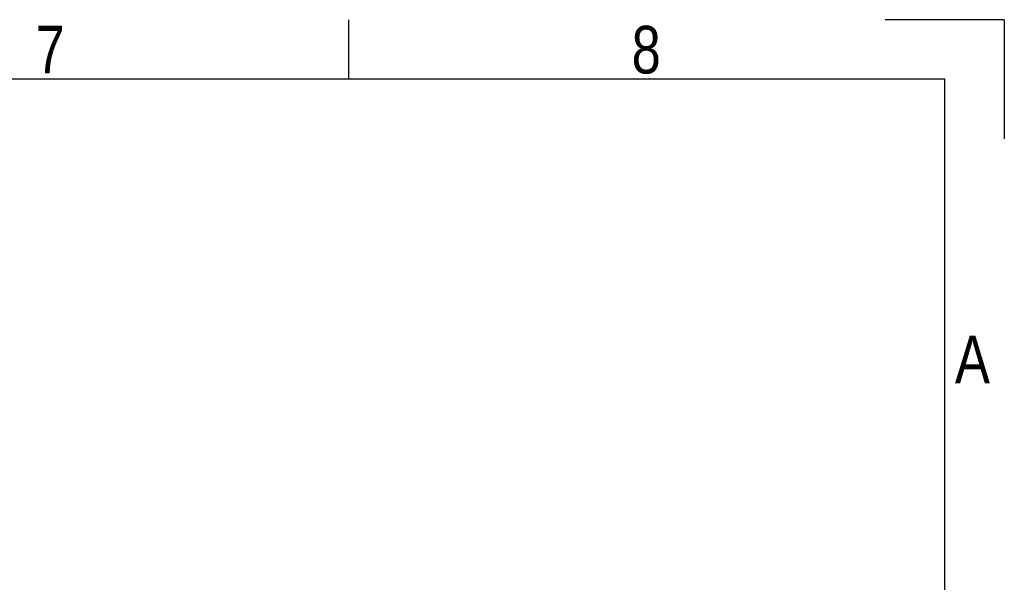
# Model space of a CAD drawing. Header units: millimetres. Extents: x 0 to 420, y 0 to 297.
# Tile 49 of 49: x 335 to 420, y 248 to 297. Entities that reach past the tile are written whole.
import ezdxf

# ---------------------------------------------------------------- set-up
doc = ezdxf.new("R2010")
doc.units = ezdxf.units.MM
doc.layers.add('CARTIGLIO', color=140, linetype='Continuous')
doc.styles.add('SLDTEXTSTYLE2', font='TXT', dxfattribs={"width": 0.821468})

msp = doc.modelspace()

# ---------------------------------------------------------------- linework, layer by layer
at = {"layer": 'CARTIGLIO', "linetype": 'Continuous'}
for p, q in [((363.08524, 291.82257), (363.08524, 296.99679)), ((420.00161, 296.99679), (409.65318, 296.99679)), ((420.00161, 296.99679), (420.00161, 286.64835)), ((414.8274, 291.82257), (5.18012, 291.82257)), ((414.8274, 5.171), (414.8274, 291.82257))]:
    msp.add_line(p, q, dxfattribs=at)

# ---------------------------------------------------------------- texts
at = {"layer": 'CARTIGLIO', "char_height": 4.13937, "attachment_point": 2, "style": 'SLDTEXTSTYLE2'}
for s, insert in [('7', (337.1705, 296.46286)), ('8', (388.91266, 296.46286)), ('A', (417.23535, 269.55693))]:
    msp.add_mtext(s, dxfattribs=dict(at, insert=insert))

doc.saveas('drawing.dxf')
